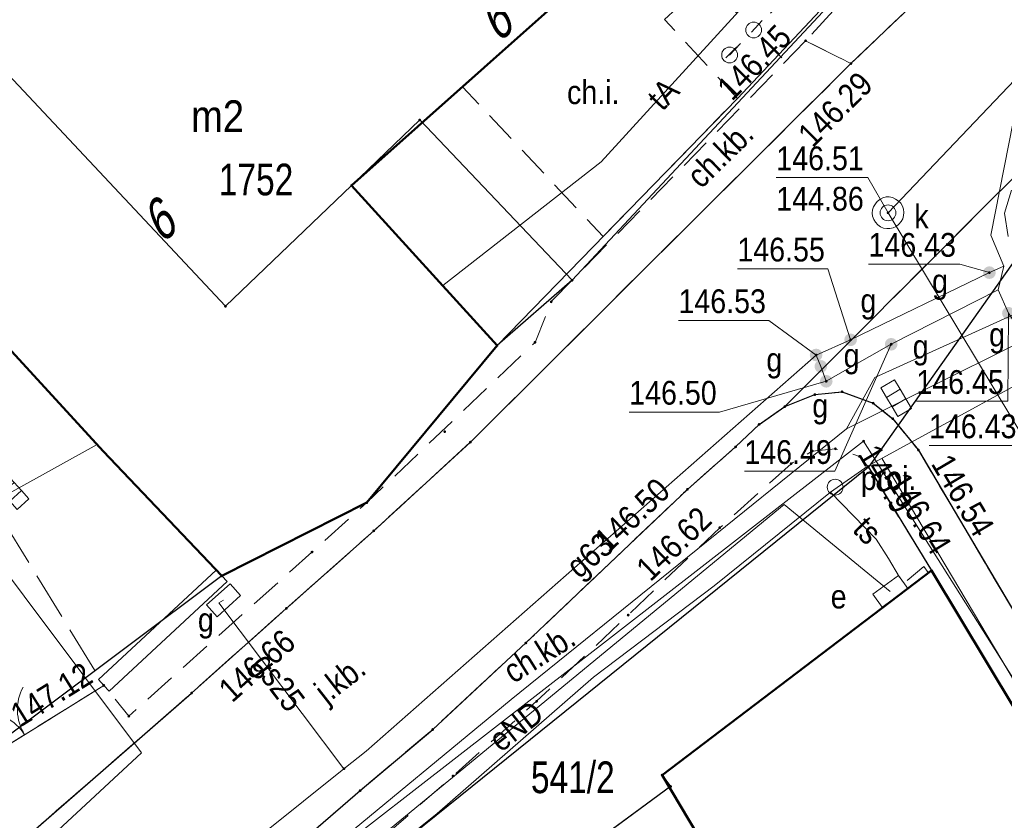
# Model space of a CAD drawing. Header units: metres. Extents: x 5552311 to 5555313, y 5709371 to 5712599.
# Tile 41 of 71: x 5554504 to 5554535, y 5710660 to 5710685. Entities that reach past the tile are written whole.
import ezdxf
from ezdxf.enums import TextEntityAlignment as Align

# ---------------------------------------------------------------- set-up
doc = ezdxf.new("R2010")
doc.units = ezdxf.units.M
doc.header["$MEASUREMENT"] = 0
for name, pattern in [('1.0_0.5', [1.5, 1, -0.5]), ('1.5_0.5', [2, 1.5, -0.5]), ('otob_500', [0]), ('supp_500', [1, 0.5, -0.5])]:
    doc.linetypes.add(name, pattern=pattern)
doc.layers.get('0').update_dxf_attribs({"color": 2, "linetype": 'CONTINUOUS', "lineweight": 5})
for name, color, linetype in [('203-punkt graniczny', 7, 'CONTINUOUS'), ('211-numer działki ewidencyjnej', 7, 'CONTINUOUS'), ('217-kontur klasyfikacyjny', 7, 'CONTINUOUS'), ('218-kontur użytku gruntowego', 60, 'CONTINUOUS'), ('219-działka ewidencyjna', 7, 'CONTINUOUS'), ('238-Punkt adresowy budynku', 7, 'CONTINUOUS'), ('312-budynek ewidencyjny', 7, 'CONTINUOUS'), ('312-oznaczenie budynku ewidencyjnego', 7, 'CONTINUOUS'), ('312-oznaczenie budynku ewidencyjnego-Atr117', 7, 'CONTINUOUS'), ('brama', 7, 'CONTINUOUS'), ('chodnik', 7, 'CONTINUOUS'), ('chodnik-Atr17', 7, 'CONTINUOUS'), ('jezdnia', 7, 'CONTINUOUS'), ('jezdnia-Atr17', 7, 'CONTINUOUS'), ('kratka ściekowa', 7, 'CONTINUOUS'), ('krawężnik', 7, 'CONTINUOUS'), ('latarnia', 7, 'CONTINUOUS'), ('ogrodzenie trwałe', 7, 'CONTINUOUS'), ('pikieta sztuczna', 7, 'CONTINUOUS'), ('pikieta sztuczna-Atr2', 7, 'CONTINUOUS'), ('przewód elektroenergetyczny podziemny', 7, 'CONTINUOUS'), ('przewód elektroenergetyczny podziemny-Atr1', 7, 'CONTINUOUS'), ('przewód gazowy', 7, 'CONTINUOUS'), ('przewód gazowy-Atr1', 7, 'CONTINUOUS'), ('przewód kanalizacyjny', 7, 'CONTINUOUS'), ('przewód telekomunikacyjny podziemny', 7, 'CONTINUOUS'), ('przewód telekomunikacyjny podziemny - ob. projektowany', 7, 'CONTINUOUS'), ('przewód telekomunikacyjny podziemny-Atr1', 7, 'CONTINUOUS'), ('przewód wodociągowy', 7, 'CONTINUOUS'), ('rzedna', 7, 'CONTINUOUS'), ('rzedna-Atr2', 7, 'CONTINUOUS'), ('rzedna-Atr3', 7, 'CONTINUOUS'), ('studnia kanalizacyjna', 7, 'CONTINUOUS'), ('szafa elektroenergetyczna lub kontener', 7, 'CONTINUOUS'), ('szafa elektroenergetyczna lub kontener-Atr17', 7, 'CONTINUOUS'), ('szafa gazowa lub kontener', 7, 'CONTINUOUS'), ('szafa gazowa lub kontener-Atr17', 7, 'CONTINUOUS'), ('słup przewodów napowietrznych', 7, 'CONTINUOUS'), ('właz do komory lub kanału - okrągły', 7, 'CONTINUOUS'), ('właz do komory lub kanału - okrągły - ob. projektowany', 7, 'CONTINUOUS'), ('właz do komory lub kanału - okrągły - ob. projektowany-Atr17', 7, 'CONTINUOUS'), ('właz do komory lub kanału - okrągły-Atr17', 7, 'CONTINUOUS'), ('zasuwa lub zawór', 7, 'CONTINUOUS'), ('zasuwa lub zawór-Atr17', 7, 'CONTINUOUS'), ('ściana oporowa (linia)', 7, 'CONTINUOUS')]:
    doc.layers.add(name, color=color, linetype=linetype)
doc.styles.get("Standard").update_dxf_attribs({"font": 'Working1250', "width": 0.75})
doc.linetypes.add('902-500', pattern='A,3.75,0,[1,ksztalty.shx,S=0.5,R=0,X=0,Y=0],3.75', length=7.5)
doc.linetypes.add('otdn_500', pattern='A,5,0,[21,ksztalty.shx,S=0.5,R=0,X=0,Y=0]', length=5)

# ---------------------------------------------------------------- blocks, each defined once
blk = doc.blocks.new('203')
at = {"linetype": 'Continuous', "lineweight": 0}
h = blk.add_hatch(color=94, dxfattribs=at)
edge = h.paths.add_edge_path()
edge.add_arc((0, 0), 0.045, 0, 360)
blk = doc.blocks.new('PW01')
at = {"linetype": 'Continuous', "lineweight": 13}
h = blk.add_hatch(color=0, dxfattribs=at)
edge = h.paths.add_edge_path()
edge.add_arc((0, 0), 0.045, 0, 360)
blk = doc.blocks.new('US25')
at = {"linetype": 'Continuous', "lineweight": 0}
h = blk.add_hatch(color=0, dxfattribs=at)
edge = h.paths.add_edge_path()
edge.add_arc((0, 0), 0.2, 0, 360)
blk = doc.blocks.new('SM01')
at = {"color": 0, "linetype": 'Continuous', "lineweight": 13}
for p, q in [((-0.53, 0.531), (-0.883, 0.884)), ((0.531, 0.531), (0.884, 0.884)), ((-0.53, -0.53), (-0.883, -0.883)), ((0.531, -0.53), (0.884, -0.883))]:
    blk.add_line(p, q, dxfattribs=at)
blk.add_circle((0, 0), 0.25, dxfattribs=at)
blk = doc.blocks.new('US22')
at = {"color": 0, "linetype": 'Continuous', "lineweight": 13}
blk.add_circle((0, 0), 0.25, dxfattribs=at)
blk = doc.blocks.new('US05')
at = {"color": 0, "linetype": 'Continuous', "lineweight": 13}
for p, q in [((-0.525, -0.25), (-0.525, 0.25)), ((-0.525, 0.25), (-0.175, 0.25)), ((-0.175, -0.25), (-0.175, 0.25)), ((-0.175, 0.25), (0.175, 0.25)), ((0.175, -0.25), (0.175, 0.25)), ((0.175, 0.25), (0.525, 0.25)), ((0.525, -0.25), (0.525, 0.25)), ((-0.525, -0.25), (-0.175, -0.25)), ((-0.175, -0.25), (0.175, -0.25)), ((0.175, -0.25), (0.525, -0.25))]:
    blk.add_line(p, q, dxfattribs=at)
blk = doc.blocks.new('OK02')
at = {"color": 0, "linetype": 'Continuous', "lineweight": 0}
for centre, start, end in [((-1.5, 0), 0, 60), ((1.5, 0), 120, 180)]:
    blk.add_arc(centre, 1.5, start, end, dxfattribs=at)
blk = doc.blocks.new('US20')
at = {"color": 0, "linetype": 'Continuous', "lineweight": 13}
for p, q in [((-0.5, -0.25), (-0.5, 0.25)), ((-0.5, 0.25), (0.5, 0.25)), ((0.5, -0.25), (0.5, 0.25)), ((-0.5, -0.25), (0.5, -0.25))]:
    blk.add_line(p, q, dxfattribs=at)
blk = doc.blocks.new('SM05')
at = {"color": 0, "linetype": 'Continuous', "lineweight": 13}
blk.add_circle((0, 0), 0.25, dxfattribs=at)
blk = doc.blocks.new('US18')
at = {"color": 0, "linetype": 'Continuous', "lineweight": 13}
for p, q in [((-0.5, -0.25), (-0.5, 0.25)), ((-0.5, 0.25), (0.5, 0.25)), ((0.5, -0.25), (0.5, 0.25)), ((-0.5, -0.25), (0.5, -0.25))]:
    blk.add_line(p, q, dxfattribs=at)

msp = doc.modelspace()

# ---------------------------------------------------------------- linework, layer by layer
at = {"layer": '217-kontur klasyfikacyjny', "color": 3, "linetype": 'Continuous', "lineweight": 18, "flags": 128}
for points in [[(5554532.79, 5710667.47), (5554524.29, 5710661.01)], [(5554541.56, 5710652.89), (5554532.79, 5710667.47)], [(5554524.29, 5710661.01), (5554524.56, 5710660.65)], [(5554524.56, 5710660.65), (5554514.88, 5710653.53)]]:
    msp.add_lwpolyline(points, dxfattribs=at)
at = {"layer": '218-kontur użytku gruntowego', "linetype": 'Continuous', "lineweight": 9, "flags": 128}
for points in [[(5554521.45, 5710676.63), (5554535.63, 5710691.83)], [(5554535.63, 5710691.83), (5554521.45, 5710676.63)], [(5554510.51, 5710675.81), (5554499.66, 5710687.38)], [(5554499.66, 5710687.38), (5554510.51, 5710675.81)], [(5554516.64, 5710681.69), (5554514.49, 5710679.62)], [(5554514.49, 5710679.62), (5554516.64, 5710681.69)], [(5554521.45, 5710676.63), (5554516.64, 5710681.69)], [(5554516.64, 5710681.69), (5554521.45, 5710676.63)], [(5554514.49, 5710679.62), (5554510.51, 5710675.81)], [(5554510.51, 5710675.81), (5554514.49, 5710679.62)], [(5554519.08, 5710674.57), (5554521.45, 5710676.63)], [(5554521.45, 5710676.63), (5554519.08, 5710674.57)], [(5554514.97, 5710669.61), (5554519.08, 5710674.57)], [(5554519.08, 5710674.57), (5554514.97, 5710669.61)], [(5554530.8, 5710670.73), (5554507.95, 5710652.32)], [(5554507.95, 5710652.32), (5554530.8, 5710670.73)], [(5554532.79, 5710667.47), (5554530.8, 5710670.73)], [(5554530.8, 5710670.73), (5554532.79, 5710667.47)], [(5554510.39, 5710667.3), (5554514.97, 5710669.61)], [(5554514.97, 5710669.61), (5554510.39, 5710667.3)], [(5554532.79, 5710667.47), (5554524.29, 5710661.01)], [(5554524.29, 5710661.01), (5554532.79, 5710667.47)], [(5554541.56, 5710652.89), (5554532.79, 5710667.47)], [(5554532.79, 5710667.47), (5554541.56, 5710652.89)], [(5554501.41, 5710660.58), (5554510.39, 5710667.3)], [(5554510.39, 5710667.3), (5554501.41, 5710660.58)], [(5554524.29, 5710661.01), (5554524.56, 5710660.65)], [(5554524.56, 5710660.65), (5554524.29, 5710661.01)], [(5554524.56, 5710660.65), (5554514.88, 5710653.53)], [(5554514.88, 5710653.53), (5554524.56, 5710660.65)]]:
    msp.add_lwpolyline(points, dxfattribs=at)
at = {"layer": '219-działka ewidencyjna', "color": 94, "linetype": 'Continuous', "lineweight": 30, "flags": 128}
for points in [[(5554535.63, 5710691.83), (5554521.45, 5710676.63)], [(5554499.66, 5710687.38), (5554510.51, 5710675.81)], [(5554516.64, 5710681.69), (5554514.49, 5710679.62)], [(5554516.64, 5710681.69), (5554521.45, 5710676.63)], [(5554514.49, 5710679.62), (5554510.51, 5710675.81)], [(5554536.59, 5710678.92), (5554530.8, 5710670.73)], [(5554521.45, 5710676.63), (5554519.08, 5710674.57)], [(5554519.08, 5710674.57), (5554514.97, 5710669.61)], [(5554530.8, 5710670.73), (5554507.95, 5710652.32)], [(5554530.8, 5710670.73), (5554532.79, 5710667.47)], [(5554514.97, 5710669.61), (5554510.39, 5710667.3)], [(5554532.79, 5710667.47), (5554524.29, 5710661.01)], [(5554532.79, 5710667.47), (5554541.56, 5710652.89)], [(5554510.39, 5710667.3), (5554501.41, 5710660.58)], [(5554524.29, 5710661.01), (5554524.56, 5710660.65)], [(5554524.56, 5710660.65), (5554514.88, 5710653.53)]]:
    msp.add_lwpolyline(points, dxfattribs=at)
at = {"layer": '312-budynek ewidencyjny', "color": 8, "linetype": 'Continuous', "lineweight": 50, "flags": 128}
for points in [[(5554524.86, 5710688.86), (5554514.49, 5710679.62)], [(5554506.65, 5710671.24), (5554497.51, 5710681.2)], [(5554514.49, 5710679.62), (5554519.08, 5710674.57)], [(5554519.08, 5710674.57), (5554514.97, 5710669.61)], [(5554510.39, 5710667.3), (5554506.65, 5710671.24)], [(5554514.97, 5710669.61), (5554510.39, 5710667.3)], [(5554524.29, 5710661.01), (5554532.79, 5710667.47)], [(5554532.79, 5710667.47), (5554541.56, 5710652.89)], [(5554532.65, 5710646.98), (5554524.29, 5710661.01)]]:
    msp.add_lwpolyline(points, dxfattribs=at)
at = {"layer": 'brama', "color": 8, "linetype": 'otob_500', "lineweight": 18, "flags": 128}
for points in [[(5554501.67, 5710660.73), (5554506.67, 5710663.84)], [(5554524.56, 5710660.65), (5554520.24, 5710657.47)]]:
    msp.add_lwpolyline(points, dxfattribs=at)
at = {"layer": 'chodnik', "color": 8, "linetype": '1.0_0.5', "lineweight": 18, "flags": 128}
for points in [[(5554547.38, 5710699.78), (5554550.31, 5710702.54), (5554551.51, 5710704.05), (5554552.16, 5710705.41), (5554552.53, 5710707.06), (5554552.63, 5710709.3), (5554552.05, 5710711.22), (5554536.22, 5710738.38), (5554534.52, 5710738.29), (5554535.52, 5710736.52), (5554537.04, 5710733.84), (5554541.84, 5710725.34), (5554551.26, 5710708.56), (5554528.82, 5710684.19), (5554530.25, 5710683.47)], [(5554522.43, 5710678.01), (5554526.67, 5710682.37), (5554524.37, 5710684.86), (5554526.54, 5710686.85), (5554525.59, 5710688.04), (5554523.21, 5710685.91), (5554522.47, 5710686.74), (5554517.99, 5710682.74)], [(5554528.82, 5710684.19), (5554520.79, 5710675.95), (5554520.28, 5710674.67), (5554514.97, 5710669.61), (5554513.24, 5710668.05), (5554507.46, 5710662.87), (5554506.67, 5710663.84), (5554501.67, 5710660.73), (5554502.47, 5710658.5), (5554492.75, 5710650.38), (5554487.47, 5710646.11), (5554486.58, 5710646.11), (5554478.55, 5710643.26), (5554473.4, 5710642.68), (5554473.42, 5710642.28), (5554475.08, 5710642.25), (5554477.43, 5710642.29), (5554478.94, 5710642.57), (5554485.69, 5710644.79), (5554487.11, 5710645.3), (5554488.04, 5710645.72), (5554489.25, 5710646.55), (5554494.7, 5710651.01), (5554503.12, 5710658.09), (5554509.44, 5710663.6), (5554512.43, 5710666.27), (5554515.19, 5710668.72), (5554518.24, 5710671.52), (5554530.25, 5710683.47)], [(5554512.8, 5710635.75), (5554524.55, 5710624.85), (5554530.05, 5710619.41), (5554530.03, 5710620.64), (5554524.94, 5710625.74), (5554515.47, 5710635.23), (5554512.16, 5710638.34), (5554508.71, 5710641.59), (5554501.72, 5710647.31), (5554501.74, 5710647.49), (5554506.56, 5710651.69), (5554506.84, 5710651.39), (5554514.14, 5710657.87), (5554517.69, 5710660.98), (5554520.33, 5710663.34), (5554523.22, 5710666.06), (5554526.11, 5710668.82), (5554528.36, 5710670.84), (5554529.03, 5710671.24), (5554529.76, 5710671.31), (5554530.52, 5710671.07), (5554530.8, 5710670.73), (5554532.79, 5710667.47), (5554541.56, 5710652.89), (5554547.67, 5710642.69), (5554553.68, 5710632.82), (5554554.72, 5710631.1), (5554558.98, 5710624.01), (5554563.19, 5710617.09), (5554569.05, 5710607.39), (5554573.43, 5710600.07), (5554575.05, 5710600.93), (5554559.54, 5710626.42), (5554537.42, 5710662.74), (5554532.38, 5710671.27), (5554531.57, 5710672.26), (5554530.95, 5710672.75), (5554529.97, 5710673.11), (5554529.11, 5710673.02), (5554528.16, 5710672.64), (5554527.35, 5710672.08), (5554526.61, 5710671.37), (5554525.09, 5710670.03), (5554519.99, 5710665.18), (5554517.05, 5710662.45), (5554514.76, 5710660.52), (5554511.72, 5710657.89), (5554500.93, 5710648.88), (5554500.28, 5710648.12), (5554500.08, 5710647.64), (5554500.15, 5710647.09), (5554500.62, 5710646.44), (5554500.99, 5710645.81)]]:
    msp.add_lwpolyline(points, close=True, dxfattribs=at)
at = {"layer": 'jezdnia', "color": 8, "linetype": '1.5_0.5', "lineweight": 18, "flags": 128}
for points in [[(5554552.05, 5710711.22), (5554552.63, 5710709.3), (5554552.53, 5710707.06), (5554552.16, 5710705.41), (5554551.51, 5710704.05), (5554550.31, 5710702.54), (5554547.38, 5710699.78), (5554530.25, 5710683.47), (5554518.24, 5710671.52), (5554515.19, 5710668.72), (5554512.43, 5710666.27), (5554509.44, 5710663.6), (5554503.12, 5710658.09), (5554494.7, 5710651.01), (5554489.25, 5710646.55), (5554488.04, 5710645.72), (5554487.11, 5710645.3), (5554485.69, 5710644.79), (5554478.94, 5710642.57), (5554477.43, 5710642.29), (5554475.08, 5710642.25), (5554473.42, 5710642.28), (5554472.43, 5710638.71), (5554473.93, 5710638.51), (5554474.43, 5710637.77), (5554474.72, 5710636.97), (5554474.66, 5710636.42), (5554473.93, 5710635.73), (5554466.73, 5710630.76), (5554450.45, 5710621.12), (5554425.4, 5710609.05), (5554418.6, 5710605.89), (5554417.15, 5710605.26), (5554415.76, 5710605.21), (5554414.27, 5710606.27), (5554419.6, 5710598.38), (5554419.68, 5710600.26), (5554420.54, 5710601.39), (5554426.32, 5710604.38), (5554450.17, 5710615.94), (5554455.64, 5710618.96), (5554457.51, 5710620.02), (5554470.33, 5710627.61), (5554480.55, 5710633.59), (5554490.93, 5710638.9), (5554493.53, 5710640.11), (5554500.28, 5710648.12), (5554500.93, 5710648.88), (5554511.72, 5710657.89), (5554514.76, 5710660.52), (5554517.05, 5710662.45), (5554519.99, 5710665.18), (5554525.09, 5710670.03), (5554526.61, 5710671.37), (5554527.35, 5710672.08), (5554528.16, 5710672.64), (5554535.47, 5710679.96), (5554536.25, 5710680.82), (5554537.58, 5710682.07), (5554542.1, 5710686.33), (5554551.5, 5710695.18), (5554553.01, 5710696.3), (5554554.52, 5710697.03), (5554556.44, 5710697.5), (5554558.78, 5710696.84), (5554560.73, 5710695.29)], [(5554480.13, 5710704.87), (5554489.81, 5710684.94), (5554490.27, 5710684.26), (5554492.01, 5710681.55), (5554499.85, 5710659.66), (5554501.41, 5710660.58), (5554501.67, 5710660.73), (5554506.67, 5710663.84), (5554496.3, 5710680.84), (5554495.36, 5710681.83), (5554496.88, 5710683.29), (5554494.13, 5710688.99), (5554485.07, 5710707.73)], [(5554575.05, 5710600.93), (5554580.73, 5710602.65), (5554535.25, 5710677.75), (5554535.1, 5710678.75), (5554535.47, 5710679.96), (5554528.16, 5710672.64), (5554529.11, 5710673.02), (5554529.97, 5710673.11), (5554530.95, 5710672.75), (5554531.57, 5710672.26), (5554532.38, 5710671.27), (5554537.42, 5710662.74), (5554559.54, 5710626.42)]]:
    msp.add_lwpolyline(points, close=True, dxfattribs=at)
at = {"layer": 'krawężnik', "color": 8, "linetype": 'Continuous', "lineweight": 25, "flags": 128}
for points in [[(5554536.22, 5710738.38), (5554552.05, 5710711.22), (5554552.63, 5710709.3), (5554552.53, 5710707.06), (5554552.16, 5710705.41), (5554551.51, 5710704.05), (5554550.31, 5710702.54), (5554547.38, 5710699.78), (5554530.25, 5710683.47)], [(5554473.42, 5710642.28), (5554475.08, 5710642.25), (5554477.43, 5710642.29), (5554478.94, 5710642.57), (5554485.69, 5710644.79), (5554487.11, 5710645.3), (5554488.04, 5710645.72), (5554489.25, 5710646.55), (5554494.7, 5710651.01), (5554503.12, 5710658.09), (5554509.44, 5710663.6), (5554512.43, 5710666.27), (5554515.19, 5710668.72), (5554518.24, 5710671.52), (5554530.25, 5710683.47)], [(5554500.93, 5710648.88), (5554511.72, 5710657.89), (5554514.76, 5710660.52), (5554517.05, 5710662.45), (5554519.99, 5710665.18), (5554525.09, 5710670.03), (5554526.61, 5710671.37), (5554527.35, 5710672.08), (5554528.16, 5710672.64), (5554529.11, 5710673.02), (5554529.97, 5710673.11), (5554530.95, 5710672.75), (5554531.57, 5710672.26), (5554532.38, 5710671.27), (5554537.42, 5710662.74), (5554559.54, 5710626.42), (5554575.05, 5710600.93)]]:
    msp.add_lwpolyline(points, dxfattribs=at)
at = {"layer": 'ogrodzenie trwałe', "color": 8, "linetype": '902-500', "lineweight": 35, "flags": 128}
for points in [[(5554526.67, 5710682.37), (5554551.26, 5710708.56), (5554541.84, 5710725.34)], [(5554519.08, 5710674.57), (5554526.67, 5710682.37)]]:
    msp.add_lwpolyline(points, dxfattribs=at)
at = {"layer": 'przewód elektroenergetyczny podziemny', "color": 1, "linetype": 'Continuous', "lineweight": 18, "flags": 128}
for points in [[(5554743.5, 5710651.51), (5554730.66, 5710642.4), (5554721.73, 5710637.34), (5554709.05, 5710631.46), (5554706.29, 5710636.77), (5554691.58, 5710629.29), (5554676.4, 5710622.17), (5554643.26, 5710604.68), (5554631.88, 5710599.03), (5554628.03, 5710604.51), (5554618.42, 5710600.52), (5554598.73, 5710590.31), (5554584.04, 5710584.65), (5554571.96, 5710604.65), (5554563.95, 5710617.02), (5554555.71, 5710632), (5554544.41, 5710649.74), (5554530.65, 5710671.55), (5554500.98, 5710648.51)], [(5554574.14, 5710579.7), (5554583.67, 5710584.65), (5554549.09, 5710641.49), (5554545.38, 5710647.18), (5554531.24, 5710670.99)], [(5554504.24, 5710649.87), (5554528.14, 5710669.55), (5554531.49, 5710666.81)]]:
    msp.add_lwpolyline(points, dxfattribs=at)
at = {"layer": 'przewód gazowy', "color": 40, "linetype": 'Continuous', "lineweight": 18, "flags": 128}
for points in [[(5554535.08, 5710677.07), (5554534.66, 5710678.05), (5554535.51, 5710682.32), (5554550, 5710692.31), (5554556.74, 5710696.83)], [(5554529.15, 5710674.27), (5554530.24, 5710674.75), (5554534.62, 5710676.87), (5554535.08, 5710677.07)], [(5554534.9, 5710676.33), (5554535.08, 5710677.07)], [(5554529.15, 5710674.27), (5554529.3, 5710673.91), (5554529.47, 5710673.44), (5554531.52, 5710674.61), (5554534.9, 5710676.33)], [(5554534.9, 5710676.33), (5554535.22, 5710675.59), (5554535.75, 5710674.79), (5554545.14, 5710658.32), (5554550.12, 5710649.79), (5554550.16, 5710649.73), (5554552.95, 5710645.18), (5554555.53, 5710640.96), (5554561.93, 5710630.4), (5554565.95, 5710624.01), (5554566.14, 5710623.72), (5554571.17, 5710615.27), (5554571.92, 5710614), (5554576.63, 5710606.28), (5554582.68, 5710596.58), (5554587.77, 5710588.7), (5554588.08, 5710588.11), (5554588.72, 5710586.83), (5554589.03, 5710586.19)], [(5554488.82, 5710645.34), (5554495.46, 5710648.91), (5554504.11, 5710653.08), (5554514.25, 5710661.21), (5554514.95, 5710661.77), (5554529.15, 5710674.27)], [(5554514.25, 5710661.21), (5554510.3, 5710666.45), (5554510.45, 5710666.53)]]:
    msp.add_lwpolyline(points, dxfattribs=at)
at = {"layer": 'przewód kanalizacyjny', "color": 34, "linetype": 'Continuous', "lineweight": 18, "flags": 128}
for points in [[(5554578.42, 5710600.72), (5554531.42, 5710678.76), (5554541.94, 5710689.82), (5554551.47, 5710700.22)], [(5554506.46, 5710671.45), (5554503.77, 5710669.95), (5554496.91, 5710680.84)]]:
    msp.add_lwpolyline(points, dxfattribs=at)
at = {"layer": 'przewód telekomunikacyjny podziemny', "color": 30, "linetype": 'Continuous', "lineweight": 18, "flags": 128}
for points in [[(5554501.94, 5710648.88), (5554519.53, 5710663.4), (5554530.11, 5710671.94), (5554531, 5710673.56), (5554536.55, 5710676.08), (5554536.3, 5710676.65), (5554535.82, 5710677.8), (5554535.72, 5710679.29), (5554536.75, 5710680.99), (5554542.91, 5710685.24), (5554553.83, 5710692.66), (5554559.08, 5710696.19)], [(5554517.37, 5710676.46), (5554522.37, 5710680.37), (5554528.93, 5710687.56)], [(5554625.21, 5710603.83), (5554615.84, 5710598.75), (5554614.39, 5710600.58), (5554590.74, 5710588.29), (5554576.52, 5710611.47), (5554538.16, 5710675.96), (5554530.11, 5710671.94)], [(5554537.92, 5710674.67), (5554530.79, 5710670.77), (5554529.6, 5710669.94), (5554525.93, 5710666.98), (5554522.13, 5710664.1), (5554517.19, 5710659.8), (5554512.42, 5710655.96), (5554509.44, 5710653.55), (5554508.4, 5710653.53), (5554505.47, 5710651.22), (5554502.92, 5710649.11), (5554502.59, 5710648.91)], [(5554529.6, 5710669.94), (5554531.05, 5710668.46), (5554531.43, 5710667.85), (5554531.78, 5710667.26)]]:
    msp.add_lwpolyline(points, dxfattribs=at)
at = {"layer": 'przewód telekomunikacyjny podziemny - ob. projektowany', "color": 30, "linetype": '1.5_0.5', "lineweight": 18, "flags": 128}
msp.add_lwpolyline([(5554532.02, 5710667.15), (5554532.55, 5710667.59), (5554532.69, 5710667.4)], dxfattribs=at)
at = {"layer": 'przewód wodociągowy', "color": 5, "linetype": 'Continuous', "lineweight": 18, "flags": 128}
msp.add_lwpolyline([(5554498.62, 5710674.03), (5554507.86, 5710661.71), (5554494.11, 5710648.96), (5554493.78, 5710647.89), (5554493.68, 5710645.44)], dxfattribs=at)
at = {"layer": 'rzedna-Atr2', "color": 8, "lineweight": 5, "flags": 128}
for points in [[(5554531.42, 5710678.76), (5554530.78, 5710679.87), (5554527.894, 5710679.87)], [(5554534.62, 5710676.87), (5554533.69, 5710677.14), (5554530.804, 5710677.14)], [(5554530.24, 5710674.75), (5554529.52, 5710676.99), (5554526.666, 5710676.99)], [(5554535.22, 5710675.59), (5554535.2, 5710672.81), (5554532.314, 5710672.81)], [(5554529.15, 5710674.27), (5554527.66, 5710675.36), (5554524.806, 5710675.36)], [(5554531.52, 5710674.61), (5554529.74, 5710670.6), (5554526.886, 5710670.6)], [(5554535.75, 5710674.79), (5554535.6, 5710671.41), (5554532.714, 5710671.41)], [(5554529.47, 5710673.44), (5554526.1, 5710672.47), (5554523.252, 5710672.47)]]:
    msp.add_lwpolyline(points, dxfattribs=at)
at = {"layer": 'studnia kanalizacyjna', "color": 34, "linetype": 'Continuous', "lineweight": 18, "flags": 128}
msp.add_lwpolyline([(5554531.92, 5710678.77), (5554531.91, 5710678.67), (5554531.89, 5710678.57), (5554531.83, 5710678.48), (5554531.76, 5710678.4), (5554531.68, 5710678.33), (5554531.58, 5710678.28), (5554531.48, 5710678.26), (5554531.38, 5710678.26), (5554531.28, 5710678.27), (5554531.18, 5710678.32), (5554531.1, 5710678.38), (5554531.03, 5710678.46), (5554530.97, 5710678.55), (5554530.93, 5710678.65), (5554530.92, 5710678.75), (5554530.93, 5710678.85), (5554530.96, 5710678.95), (5554531.02, 5710679.04), (5554531.08, 5710679.12), (5554531.16, 5710679.18), (5554531.26, 5710679.23), (5554531.36, 5710679.26), (5554531.46, 5710679.26), (5554531.56, 5710679.24), (5554531.66, 5710679.19), (5554531.74, 5710679.14), (5554531.82, 5710679.06), (5554531.88, 5710678.97), (5554531.91, 5710678.87)], close=True, dxfattribs=at)
at = {"layer": 'słup przewodów napowietrznych', "color": 8, "linetype": 'supp_500', "lineweight": 18, "flags": 128}
msp.add_lwpolyline([(5554526.42, 5710683.74), (5554527.93, 5710685.33)], dxfattribs=at)
at = {"layer": 'ściana oporowa (linia)', "color": 8}
msp.add_line((5554506.5, 5710664.023), (5554510.22, 5710667.483), dxfattribs=at)
at = {"layer": 'ściana oporowa (linia)', "color": 8, "linetype": 'Continuous'}
for p, q in [((5554510.22, 5710667.483), (5554510.39, 5710667.3)), ((5554510.39, 5710667.3), (5554510.56, 5710667.117)), ((5554506.5, 5710664.023), (5554506.67, 5710663.84)), ((5554506.67, 5710663.84), (5554506.84, 5710663.657))]:
    msp.add_line(p, q, dxfattribs=at)
at = {"layer": 'ściana oporowa (linia)', "color": 8, "linetype": 'otdn_500'}
msp.add_line((5554506.84, 5710663.657), (5554510.56, 5710667.117), dxfattribs=at)

# ---------------------------------------------------------------- block references
at = {"layer": '203-punkt graniczny', "color": 8, "linetype": 'Continuous', "lineweight": 18}
for p in [(5554516.64, 5710681.69), (5554514.49, 5710679.62), (5554521.45, 5710676.63), (5554510.51, 5710675.81), (5554519.08, 5710674.57), (5554530.8, 5710670.73), (5554514.97, 5710669.61), (5554532.79, 5710667.47), (5554510.39, 5710667.3), (5554524.29, 5710661.01), (5554524.56, 5710660.65)]:
    msp.add_blockref('203', p, dxfattribs=at)
at = {"layer": 'brama', "color": 8, "linetype": 'Continuous', "lineweight": 18, "rotation": 31.88199999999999}
msp.add_blockref('OK02', (5554504.17, 5710662.285), dxfattribs=at)
at = {"layer": 'kratka ściekowa', "color": 34, "linetype": 'Continuous', "lineweight": 18}
for p, rotation in [((5554531.68, 5710672.91), 300.465), ((5554503.77, 5710669.95), 312.173)]:
    msp.add_blockref('US05', p, dxfattribs=dict(at, rotation=rotation))
at = {"layer": 'latarnia', "color": 8, "linetype": 'Continuous', "lineweight": 18}
msp.add_blockref('SM01', (5554527.18, 5710684.53), dxfattribs=at)
at = {"layer": 'pikieta sztuczna', "color": 8, "linetype": 'Continuous', "lineweight": 13}
for p in [(5554528.82, 5710684.19), (5554530.25, 5710683.47), (5554520.79, 5710675.95), (5554520.28, 5710674.67), (5554529.11, 5710673.02), (5554529.97, 5710673.11), (5554528.16, 5710672.64), (5554530.95, 5710672.75), (5554527.35, 5710672.08), (5554531.57, 5710672.26), (5554517.43, 5710671.85), (5554518.24, 5710671.52), (5554526.61, 5710671.37), (5554529.03, 5710671.24), (5554529.76, 5710671.31), (5554530.52, 5710671.07), (5554532.38, 5710671.27), (5554528.36, 5710670.84), (5554530.8, 5710670.73), (5554525.09, 5710670.03), (5554515.19, 5710668.72), (5554526.11, 5710668.82), (5554513.24, 5710668.05), (5554512.43, 5710666.27), (5554523.22, 5710666.06), (5554519.99, 5710665.18), (5554506.67, 5710663.84), (5554509.44, 5710663.6), (5554520.33, 5710663.34), (5554507.46, 5710662.87), (5554517.05, 5710662.45), (5554517.69, 5710660.98), (5554514.76, 5710660.52)]:
    msp.add_blockref('PW01', p, dxfattribs=at)
at = {"layer": 'rzedna', "color": 34, "linetype": 'Continuous', "lineweight": 18}
msp.add_blockref('PW01', (5554531.42, 5710678.76), dxfattribs=at)
at = {"layer": 'rzedna', "color": 40, "linetype": 'Continuous', "lineweight": 18}
for p in [(5554534.62, 5710676.87), (5554530.24, 5710674.75), (5554531.52, 5710674.61), (5554529.15, 5710674.27), (5554529.47, 5710673.44), (5554514.25, 5710661.21)]:
    msp.add_blockref('PW01', p, dxfattribs=at)
at = {"layer": 'rzedna', "color": 1, "linetype": 'Continuous', "lineweight": 18}
msp.add_blockref('PW01', (5554530.65, 5710671.55), dxfattribs=at)
at = {"layer": 'szafa elektroenergetyczna lub kontener', "color": 1, "linetype": 'Continuous', "lineweight": 18, "rotation": 35.858}
msp.add_blockref('US18', (5554531.49, 5710666.81), dxfattribs=at)
at = {"layer": 'szafa gazowa lub kontener', "color": 40, "linetype": 'Continuous', "lineweight": 18, "rotation": 41.987}
msp.add_blockref('US20', (5554510.45, 5710666.53), dxfattribs=at)
at = {"layer": 'słup przewodów napowietrznych', "color": 8, "linetype": 'Continuous', "lineweight": 18}
msp.add_blockref('SM05', (5554526.42, 5710683.74), dxfattribs=at)
at = {"layer": 'właz do komory lub kanału - okrągły', "color": 8, "linetype": 'Continuous', "lineweight": 18}
msp.add_blockref('US22', (5554531.42, 5710678.76), dxfattribs=at)
at = {"layer": 'właz do komory lub kanału - okrągły - ob. projektowany', "color": 30, "linetype": 'Continuous', "lineweight": 18}
msp.add_blockref('US22', (5554529.75, 5710670.1), dxfattribs=at)
at = {"layer": 'zasuwa lub zawór', "color": 40, "linetype": 'Continuous', "lineweight": 18}
for p in [(5554534.62, 5710676.87), (5554535.22, 5710675.59), (5554530.24, 5710674.75), (5554531.52, 5710674.61), (5554529.15, 5710674.27), (5554529.3, 5710673.91), (5554529.47, 5710673.44)]:
    msp.add_blockref('US25', p, dxfattribs=at)

# ---------------------------------------------------------------- texts
at = {"layer": '211-numer działki ewidencyjnej', "color": 94, "linetype": 'Continuous', "lineweight": 30, "width": 0.79}
msp.add_text('541/2', height=1, dxfattribs=at).set_placement((5554520.15, 5710660.44))
at = {"layer": '238-Punkt adresowy budynku', "color": 8, "linetype": 'Continuous', "lineweight": 25, "oblique": 15, "width": 0.79}
msp.add_text('6', height=1.25, rotation=40.382, dxfattribs=at).set_placement((5554519.4, 5710684.34), align=Align.CENTER)
msp.add_text('6', height=1.25, rotation=41.001, dxfattribs=at).set_placement((5554508.75, 5710677.48), align=Align.BOTTOM_LEFT)
at = {"layer": '312-oznaczenie budynku ewidencyjnego', "color": 8, "linetype": 'Continuous', "lineweight": 18, "width": 0.79}
msp.add_text('1752', height=1, dxfattribs=at).set_placement((5554510.3, 5710680.31), align=Align.TOP_LEFT)
at = {"layer": '312-oznaczenie budynku ewidencyjnego-Atr117', "color": 8, "width": 0.9}
msp.add_text('m2', height=1, dxfattribs=at).set_placement((5554510.26, 5710681.81), align=Align.MIDDLE_CENTER)
at = {"layer": 'chodnik-Atr17', "color": 8, "width": 0.9}
msp.add_text('ch.i.', height=0.75, dxfattribs=at).set_placement((5554521.29, 5710682.19))
for rotation, p in [(44.303, (5554525.52, 5710679.49)), (32.057, (5554519.59, 5710663.88))]:
    msp.add_text('ch.kb.', height=0.75, rotation=rotation, dxfattribs=at).set_placement(p)
at = {"layer": 'jezdnia-Atr17', "color": 8, "width": 0.9}
msp.add_text('j.kb.', height=0.75, rotation=37.942, dxfattribs=at).set_placement((5554513.7, 5710663.23))
at = {"layer": 'pikieta sztuczna-Atr2', "color": 8, "width": 0.9}
for s, rotation, p in [('146.45', 45.739, (5554526.5, 5710682.26)), ('146.29', 44.856, (5554529.04, 5710680.79)), ('146.54', 300.577, (5554532.76, 5710670.84)), ('146.64', 301.401, (5554531.38, 5710670.25)), ('146.50', 43.56, (5554522.6, 5710668)), ('146.62', 43.682, (5554523.92, 5710667.09)), ('146.66', 41.764, (5554510.72, 5710663.27)), ('147.12', 31.881, (5554504.04, 5710662.51))]:
    msp.add_text(s, height=0.75, rotation=rotation, dxfattribs=at).set_placement(p)
at = {"layer": 'przewód elektroenergetyczny podziemny-Atr1', "color": 1, "width": 0.9}
msp.add_text('eND', height=0.75, rotation=38.199, dxfattribs=at).set_placement((5554518.97, 5710662), align=Align.MIDDLE_LEFT)
at = {"layer": 'przewód gazowy-Atr1', "color": 40, "width": 0.9}
for s, rotation, p in [('g63', 40.046, (5554521.43, 5710667.47)), ('gs25', 307.009, (5554511.59, 5710664.73))]:
    msp.add_text(s, height=0.75, rotation=rotation, dxfattribs=at).set_placement(p, align=Align.MIDDLE_LEFT)
at = {"layer": 'przewód telekomunikacyjny podziemny-Atr1', "color": 30, "width": 0.9}
for s, rotation, p in [('tA', 46.332, (5554524.03, 5710682.2)), ('tA', 46.332, (5554524.03, 5710682.2)), ('tA', 46.332, (5554524.03, 5710682.2)), ('ts', 314.413, (5554530.53, 5710668.99))]:
    msp.add_text(s, height=0.75, rotation=rotation, dxfattribs=at).set_placement(p, align=Align.MIDDLE_LEFT)
at = {"layer": 'rzedna-Atr2', "color": 34, "lineweight": 5, "width": 0.9}
msp.add_text('146.51', height=0.75, dxfattribs=at).set_placement((5554527.894, 5710679.878), align=Align.BOTTOM_LEFT)
at = {"layer": 'rzedna-Atr2', "color": 40, "lineweight": 5, "width": 0.9}
for s, p in [('146.55', (5554526.666, 5710676.998)), ('146.43', (5554530.804, 5710677.147)), ('146.53', (5554524.806, 5710675.368)), ('146.45', (5554532.314, 5710672.817)), ('146.50', (5554523.252, 5710672.478)), ('146.43', (5554532.714, 5710671.418)), ('146.49', (5554526.886, 5710670.607))]:
    msp.add_text(s, height=0.75, dxfattribs=at).set_placement(p, align=Align.BOTTOM_LEFT)
at = {"layer": 'rzedna-Atr2', "color": 1, "lineweight": 5, "width": 0.9}
msp.add_text('145.9', height=0.75, rotation=300.952, dxfattribs=at).set_placement((5554530.78, 5710671.33), align=Align.MIDDLE_LEFT)
at = {"layer": 'rzedna-Atr3', "color": 34, "lineweight": 5, "width": 0.9}
msp.add_text('144.86', height=0.75, dxfattribs=at).set_placement((5554527.894, 5710678.603), align=Align.BOTTOM_LEFT)
at = {"layer": 'szafa elektroenergetyczna lub kontener-Atr17', "color": 1, "width": 0.9}
msp.add_text('e', height=0.75, dxfattribs=at).set_placement((5554529.61, 5710666.27))
at = {"layer": 'szafa gazowa lub kontener-Atr17', "color": 40, "width": 0.9}
msp.add_text('g', height=0.75, dxfattribs=at).set_placement((5554509.64, 5710665.54))
at = {"layer": 'właz do komory lub kanału - okrągły - ob. projektowany-Atr17', "color": 8, "width": 0.9}
msp.add_text('proj. ', height=0.75, dxfattribs=at).set_placement((5554530.56, 5710670.01))
at = {"layer": 'właz do komory lub kanału - okrągły-Atr17', "color": 8, "width": 0.9}
msp.add_text('k', height=0.75, dxfattribs=at).set_placement((5554532.25, 5710678.27))
at = {"layer": 'zasuwa lub zawór-Atr17', "color": 40, "width": 0.9}
for p in [(5554532.81, 5710676.23), (5554530.55, 5710675.61), (5554534.61, 5710674.54), (5554532.2, 5710674.16), (5554527.58, 5710673.75), (5554530.02, 5710673.88), (5554529.03, 5710672.3)]:
    msp.add_text('g', height=0.75, dxfattribs=at).set_placement(p)

doc.saveas('drawing.dxf')
